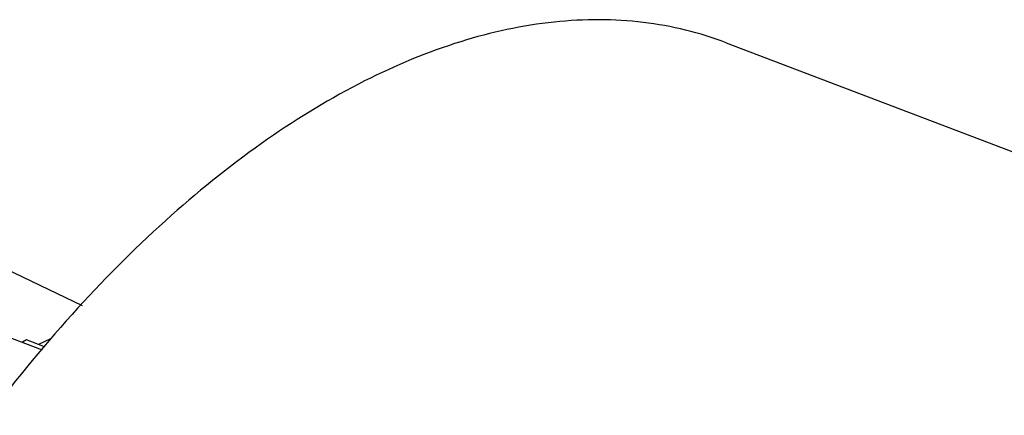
# Model space of a CAD drawing. Header units: inches. Extents: x 0 to 34, y 0 to 22.
# Tile 126 of 175: x 20.436 to 21.443, y 20.262 to 20.668. Entities that reach past the tile are written whole.
import ezdxf

# ---------------------------------------------------------------- set-up
doc = ezdxf.new("R2010")
doc.units = ezdxf.units.IN
doc.header["$LTSCALE"] = 1.87
doc.header["$MEASUREMENT"] = 0
for name, color, linetype in [('02___PRT_ALL_AXES', 7, 'CONTINUOUS'), ('3_ALL_AXES', 7, 'CONTINUOUS'), ('7_ALL_FEATURES', 7, 'CONTINUOUS')]:
    doc.layers.add(name, color=color, linetype=linetype)

msp = doc.modelspace()

# ---------------------------------------------------------------- linework, layer by layer
at = {"layer": '02___PRT_ALL_AXES', "color": 7, "linetype": 'Continuous'}
msp.add_line((21.158869, 20.643871), (21.578085, 20.483963), dxfattribs=at)
msp.add_open_spline([(21.158871, 20.643869), (21.145284, 20.649052), (21.117287, 20.657784), (21.073657, 20.665687), (21.028506, 20.668409), (20.96548, 20.665061), (20.883391, 20.647128), (20.784623, 20.605828), (20.685345, 20.545342), (20.587226, 20.466812), (20.491919, 20.371663), (20.432893, 20.300124), (20.404138, 20.262107)], degree=3, knots=[0, 0, 0, 0, 0.04835909, 0.09723225, 0.14710788, 0.19842949, 0.30673436, 0.42451953, 0.55290498, 0.69207717, 0.84148269, 1, 1, 1, 1], dxfattribs=at)
at = {"layer": '3_ALL_AXES', "color": 7, "linetype": 'Continuous'}
msp.add_line((20.388799, 20.355959), (20.458645, 20.329316), dxfattribs=at)
at = {"layer": '7_ALL_FEATURES', "color": 7, "linetype": 'Continuous'}
for p, q in [((20.270142, 20.484943), (20.499536, 20.37459)), ((20.442634, 20.339317), (20.438578, 20.336971)), ((20.461006, 20.332309), (20.442634, 20.339317)), ((20.467414, 20.340434), (20.454943, 20.334622))]:
    msp.add_line(p, q, dxfattribs=at)

doc.saveas('drawing.dxf')
